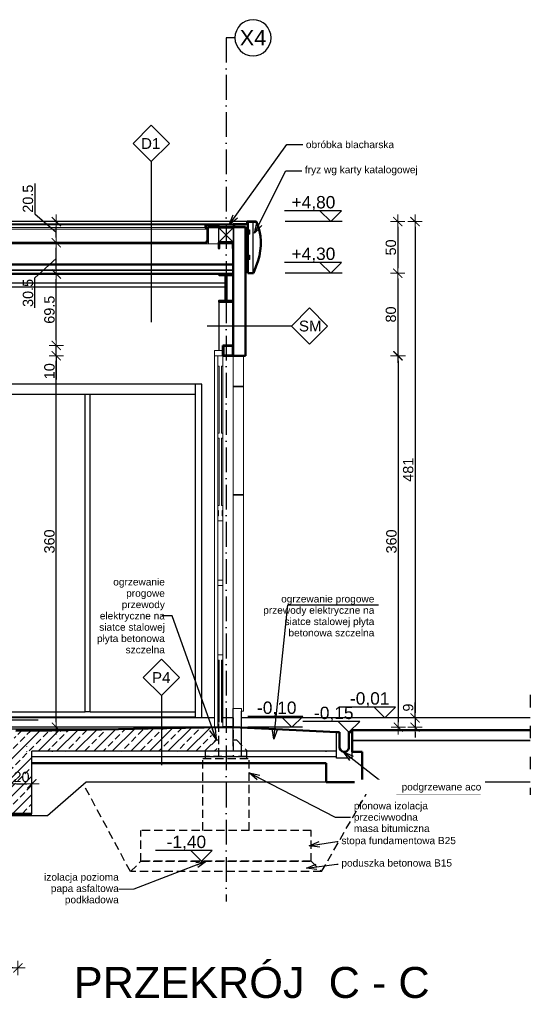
# Model space of a CAD drawing. Extents: x 5703 to 11842, y -4896 to -230.
# Tile 11 of 28: x 7500 to 7995, y -4896 to -3942. Entities that reach past the tile are written whole.
import ezdxf

# ---------------------------------------------------------------- set-up
doc = ezdxf.new("R2010")
doc.units = 0
doc.header["$LTSCALE"] = 2
for name, pattern in [('ACAD_ISO03W100', [30, 12, -18]), ('ACAD_ISO10W100', [18, 12, -3, 0, -3]), ('DASHED', [19.05, 12.7, -6.35]), ('JIS_02_1.0', [2, 1, -1]), ('JIS_02_2.0', [3, 2, -1])]:
    doc.linetypes.add(name, pattern=pattern)
for name, color, linetype in [('2D- Siatka Modularna', 81, 'ACAD_ISO10W100'), ('_opis', 7, 'Continuous'), ('Budowlane - Chodnik', 7, 'Continuous'), ('Budowlane - Fundamenty - Izolacja Pionowa', 7, 'Continuous'), ('Budowlane - Fundamenty - Izolacja Pozioma', 7, 'Continuous'), ('Budowlane - Opisy', 7, 'Continuous'), ('Budowlane - Wylewka betonowa', 7, 'Continuous'), ('Konstrukcja - Fasada', 7, 'Continuous'), ('Konstrukcja - podkonstrukcja pod panele - belki', 7, 'Continuous'), ('Konstrukcja - podkonstrukcja pod panele - slupy', 7, 'Continuous'), ('Konstrukcja - Płyta - Zbrojenie Rozproszone', 7, 'Continuous'), ('Konstrukcja - slupy myjnia', 7, 'Continuous'), ('Myjnia - podloga', 7, 'Continuous'), ('struktura', 7, 'Continuous'), ('Wymiarowanie - Poziomy', 7, 'Continuous'), ('wypelnienia kryjace', 250, 'Continuous')]:
    doc.layers.add(name, color=color, linetype=linetype)
for name, color, linetype, lineweight in [('a___cienka___0.15', 7, 'Continuous', 15), ('a___przekrojowa___0.5', 7, 'Continuous', 50), ('a___widokowa_0.25', 7, 'Continuous', 25), ('a___wymiary', 7, 'Continuous', 18), ('Budowlane - Sciany Zew', 7, 'Continuous', 30), ('drzwi', 30, 'Continuous', 20)]:
    doc.layers.add(name, color=color, linetype=linetype, lineweight=lineweight)
doc.styles.add('GENERATED_STYLE_2', font='ARIAL.TTF')
doc.styles.get("Standard").update_dxf_attribs({"font": 'arial.ttf'})
doc.dimstyles.new('1_50', dxfattribs={"dimtxt": 10, "dimasz": 5, "dimexe": 1.25, "dimexo": 0.625, "dimgap": 1.5, "dimtad": 1, "dimdec": 3, "dimrnd": 0.5, "dimdsep": 46, "dimtxsty": 'Standard', "dimblk": 'znacznik', "dimcen": 1.5, "dimse1": 1, "dimse2": 1, "dimclrd": 256, "dimclrt": 256, "dimazin": 0, "dimtfac": 1, "dimtdec": 3, "dimtmove": 0, "dimatfit": 3, "dimldrblk": 'znacznik', "dimfxl": 1, "dimarcsym": 0})
doc.dimstyles.new('GENERATED_STYLE__61', dxfattribs={"dimtxt": 0.18, "dimasz": 4.56, "dimexe": 0.18, "dimexo": 0.0625, "dimgap": 0.09, "dimtad": 0, "dimtih": 1, "dimtoh": 1, "dimdec": 4, "dimzin": 0, "dimdsep": 46, "dimtxsty": 'Standard', "dimcen": 0.09, "dimadec": 0, "dimazin": 0, "dimtfac": 1, "dimtdec": 4, "dimtmove": 0, "dimatfit": 3, "dimldrblk": 'ARROWHEAD_3', "dimfxl": 1, "dimtolj": 1, "dimtzin": 0, "dimarcsym": 0})

# ---------------------------------------------------------------- blocks, each defined once
blk = doc.blocks.new('ARROWHEAD_3')
at = {"linetype": 'Continuous'}
blk.add_line((0, 0), (-1, 0), dxfattribs=at)
at = {"linetype": 'Continuous', "flags": 128}
blk.add_lwpolyline([(-1, 0.2679), (0, 0), (-1, -0.2679)], dxfattribs=at)
blk = doc.blocks.new('znacznik')
at = {"layer": 'a___wymiary'}
for p, q in [((1.39, 0), (-1.39, 0)), ((0, 1.39), (0, -1.39))]:
    blk.add_line(p, q, dxfattribs=at)
at = {"layer": 'a___wymiary', "const_width": 0.2}
blk.add_lwpolyline([(0.88, 0.88), (-0.88, -0.88)], dxfattribs=at)
blk = doc.blocks.new('*D302')
at = {"layer": 'a___wymiary', "lineweight": -2}
blk.add_line((7883.06, -4142.6), (7883.06, -4613.6), dxfattribs=at)
at = {"layer": 'Defpoints', "color": 0}
for p in [(7495.11, -4137.6), (7849.66, -4618.6), (7883.06, -4618.6)]:
    blk.add_point(p, dxfattribs=at)
at = {"layer": 'a___wymiary', "lineweight": -2, "xscale": 5, "yscale": 5, "zscale": 5}
for p, rotation in [((7883.06, -4137.6), 90), ((7883.06, -4618.6), 270)]:
    blk.add_blockref('znacznik', p, dxfattribs=dict(at, rotation=rotation))
at = {"layer": 'a___wymiary', "insert": (7876.45, -4378.1), "char_height": 10, "attachment_point": 5, "rotation": 90}
blk.add_mtext('481', dxfattribs=at)
blk = doc.blocks.new('*D303')
at = {"layer": 'a___wymiary', "lineweight": -2}
for p, q in [((7883.06, -4618.6), (7883.06, -4603.81)), ((7883.06, -4613.6), (7883.06, -4608.6)), ((7883.06, -4618.6), (7883.06, -4627.6)), ((7883.06, -4632.6), (7883.06, -4637.6))]:
    blk.add_line(p, q, dxfattribs=at)
at = {"layer": 'Defpoints', "color": 0}
for p in [(7849.66, -4618.6), (7669.47, -4627.6), (7883.06, -4627.6)]:
    blk.add_point(p, dxfattribs=at)
at = {"layer": 'a___wymiary', "lineweight": -2, "xscale": 5, "yscale": 5, "zscale": 5}
for p, rotation in [((7883.06, -4618.6), 270), ((7883.06, -4627.6), 90)]:
    blk.add_blockref('znacznik', p, dxfattribs=dict(at, rotation=rotation))
at = {"layer": 'a___wymiary', "insert": (7876.45, -4608.6), "char_height": 10, "attachment_point": 5, "rotation": 90}
blk.add_mtext('9', dxfattribs=at)
blk = doc.blocks.new('*D304')
at = {"layer": 'a___wymiary', "lineweight": -2}
blk.add_line((7866.32, -4142.6), (7866.32, -4182.6), dxfattribs=at)
at = {"layer": 'Defpoints', "color": 0}
for p in [(7618.2, -4137.6), (7691.33, -4187.6), (7866.32, -4187.6)]:
    blk.add_point(p, dxfattribs=at)
at = {"layer": 'a___wymiary', "lineweight": -2, "xscale": 5, "yscale": 5, "zscale": 5}
for p, rotation in [((7866.32, -4137.6), 90), ((7866.32, -4187.6), 270)]:
    blk.add_blockref('znacznik', p, dxfattribs=dict(at, rotation=rotation))
at = {"layer": 'a___wymiary', "insert": (7859.72, -4162.6), "char_height": 10, "attachment_point": 5, "rotation": 90}
blk.add_mtext('50', dxfattribs=at)
blk = doc.blocks.new('*D305')
at = {"layer": 'a___wymiary', "lineweight": -2}
blk.add_line((7866.32, -4192.6), (7866.32, -4262.6), dxfattribs=at)
at = {"layer": 'Defpoints', "color": 0}
for p in [(7691.33, -4187.6), (7644.44, -4267.6), (7866.32, -4267.6)]:
    blk.add_point(p, dxfattribs=at)
at = {"layer": 'a___wymiary', "lineweight": -2, "xscale": 5, "yscale": 5, "zscale": 5}
for p, rotation in [((7866.32, -4187.6), 90), ((7866.32, -4267.6), 270)]:
    blk.add_blockref('znacznik', p, dxfattribs=dict(at, rotation=rotation))
at = {"layer": 'a___wymiary', "insert": (7859.72, -4227.6), "char_height": 10, "attachment_point": 5, "rotation": 90}
blk.add_mtext('80', dxfattribs=at)
blk = doc.blocks.new('*D306')
at = {"layer": 'a___wymiary', "lineweight": -2}
blk.add_line((7866.83, -4272.6), (7866.83, -4622.6), dxfattribs=at)
at = {"layer": 'Defpoints', "color": 0}
for p in [(7677.52, -4267.6), (7669.47, -4627.6), (7866.83, -4627.6)]:
    blk.add_point(p, dxfattribs=at)
at = {"layer": 'a___wymiary', "lineweight": -2, "xscale": 5, "yscale": 5, "zscale": 5}
for p, rotation in [((7866.83, -4267.6), 90), ((7866.83, -4627.6), 270)]:
    blk.add_blockref('znacznik', p, dxfattribs=dict(at, rotation=rotation))
at = {"layer": 'a___wymiary', "insert": (7860.23, -4447.6), "char_height": 10, "attachment_point": 5, "rotation": 90}
blk.add_mtext('360', dxfattribs=at)
blk = doc.blocks.new('*D245')
at = {"layer": 'a___wymiary', "lineweight": -2}
blk.add_line((7535.69, -4622.6), (7535.69, -4272.6), dxfattribs=at)
at = {"layer": 'Defpoints', "color": 0}
for p in [(7535.69, -4267.6), (7702.04, -4267.6), (7700.04, -4627.6)]:
    blk.add_point(p, dxfattribs=at)
at = {"layer": 'a___wymiary', "lineweight": -2, "xscale": 5, "yscale": 5, "zscale": 5}
for p, rotation in [((7535.69, -4267.6), 90), ((7535.69, -4627.6), 270)]:
    blk.add_blockref('znacznik', p, dxfattribs=dict(at, rotation=rotation))
at = {"layer": 'a___wymiary', "insert": (7529.08, -4447.6), "char_height": 10, "attachment_point": 5, "rotation": 90}
blk.add_mtext('360', dxfattribs=at)
blk = doc.blocks.new('*D246')
at = {"layer": 'a___wymiary', "lineweight": -2}
for p, q in [((7535.69, -4252.6), (7535.69, -4247.6)), ((7535.69, -4267.6), (7535.69, -4257.6)), ((7535.69, -4267.6), (7535.69, -4290.77)), ((7535.69, -4272.6), (7535.69, -4277.6))]:
    blk.add_line(p, q, dxfattribs=at)
at = {"layer": 'Defpoints', "color": 0}
for p in [(7535.69, -4257.6), (7702.04, -4257.6), (7702.04, -4267.6)]:
    blk.add_point(p, dxfattribs=at)
at = {"layer": 'a___wymiary', "lineweight": -2, "xscale": 5, "yscale": 5, "zscale": 5}
for p, rotation in [((7535.69, -4257.6), 270), ((7535.69, -4267.6), 90)]:
    blk.add_blockref('znacznik', p, dxfattribs=dict(at, rotation=rotation))
at = {"layer": 'a___wymiary', "insert": (7529.09, -4282.6), "char_height": 10, "attachment_point": 5, "rotation": 90}
blk.add_mtext('10', dxfattribs=at)
blk = doc.blocks.new('*D247')
at = {"layer": 'a___wymiary', "lineweight": -2}
blk.add_line((7535.69, -4252.6), (7535.69, -4193.34), dxfattribs=at)
at = {"layer": 'Defpoints', "color": 0}
for p in [(7535.69, -4188.34), (7656.03, -4188.34), (7702.04, -4257.6)]:
    blk.add_point(p, dxfattribs=at)
at = {"layer": 'a___wymiary', "lineweight": -2, "xscale": 5, "yscale": 5, "zscale": 5}
for p, rotation in [((7535.69, -4188.34), 90), ((7535.69, -4257.6), 270)]:
    blk.add_blockref('znacznik', p, dxfattribs=dict(at, rotation=rotation))
at = {"layer": 'a___wymiary', "insert": (7529.09, -4222.97), "char_height": 10, "attachment_point": 5, "rotation": 90}
blk.add_mtext('69.5', dxfattribs=at)
blk = doc.blocks.new('*D248')
at = {"layer": 'a___wymiary', "lineweight": -2}
for p, q in [((7535.69, -4183.34), (7535.69, -4163.04)), ((7514.95, -4192.16), (7535.69, -4173.19)), ((7514.95, -4221.21), (7514.95, -4192.16))]:
    blk.add_line(p, q, dxfattribs=at)
at = {"layer": 'Defpoints', "color": 0}
for p in [(7535.69, -4158.04), (7656.46, -4158.04), (7656.03, -4188.34)]:
    blk.add_point(p, dxfattribs=at)
at = {"layer": 'a___wymiary', "lineweight": -2, "xscale": 5, "yscale": 5, "zscale": 5}
for p, rotation in [((7535.69, -4158.04), 90), ((7535.69, -4188.34), 270)]:
    blk.add_blockref('znacznik', p, dxfattribs=dict(at, rotation=rotation))
at = {"layer": 'a___wymiary', "insert": (7508.35, -4206.68), "char_height": 10, "attachment_point": 5, "rotation": 90}
blk.add_mtext('30.5', dxfattribs=at)
blk = doc.blocks.new('*D249')
at = {"layer": 'a___wymiary', "lineweight": -2}
for p, q in [((7514.88, -4100.74), (7514.88, -4129.96)), ((7514.88, -4129.96), (7535.69, -4147.82)), ((7535.69, -4153.04), (7535.69, -4142.6))]:
    blk.add_line(p, q, dxfattribs=at)
at = {"layer": 'Defpoints', "color": 0}
for p in [(7535.69, -4137.6), (7654.2, -4137.6), (7656.46, -4158.04)]:
    blk.add_point(p, dxfattribs=at)
at = {"layer": 'a___wymiary', "lineweight": -2, "xscale": 5, "yscale": 5, "zscale": 5}
for p, rotation in [((7535.69, -4137.6), 90), ((7535.69, -4158.04), 270)]:
    blk.add_blockref('znacznik', p, dxfattribs=dict(at, rotation=rotation))
at = {"layer": 'a___wymiary', "insert": (7508.27, -4115.35), "char_height": 10, "attachment_point": 5, "rotation": 90}
blk.add_mtext('20.5', dxfattribs=at)
blk = doc.blocks.new('*D4141')
at = {"layer": 'a___wymiary', "lineweight": -2}
blk.add_line((7493.54, -4860.98), (6853.54, -4860.98), dxfattribs=at)
at = {"layer": 'Defpoints', "color": 0}
for p in [(6848.54, -4860.98), (6848.54, -4896.22), (7498.54, -4896.22)]:
    blk.add_point(p, dxfattribs=at)
at = {"layer": 'a___wymiary', "lineweight": -2, "xscale": 5, "yscale": 5, "zscale": 5, "rotation": 180}
blk.add_blockref('znacznik', (6848.54, -4860.98), dxfattribs=at)
at = {"layer": 'a___wymiary', "lineweight": -2, "xscale": 5, "yscale": 5, "zscale": 5}
blk.add_blockref('znacznik', (7498.54, -4860.98), dxfattribs=at)
at = {"layer": 'a___wymiary', "insert": (7173.54, -4854.37), "char_height": 10, "attachment_point": 5}
blk.add_mtext('650', dxfattribs=at)
blk = doc.blocks.new('*D4942')
at = {"layer": 'a___wymiary', "lineweight": -2}
blk.add_line((7497.04, -4682.53), (7507.04, -4682.53), dxfattribs=at)
at = {"layer": 'Defpoints', "color": 0}
for p in [(7492.04, -4674.94), (7512.04, -4670.82), (7512.04, -4682.53)]:
    blk.add_point(p, dxfattribs=at)
at = {"layer": 'a___wymiary', "linetype": 'ByBlock', "lineweight": -2, "xscale": 5, "yscale": 5, "zscale": 5, "rotation": 180}
blk.add_blockref('znacznik', (7492.04, -4682.53), dxfattribs=at)
at = {"layer": 'a___wymiary', "linetype": 'ByBlock', "lineweight": -2, "xscale": 5, "yscale": 5, "zscale": 5}
blk.add_blockref('znacznik', (7512.04, -4682.53), dxfattribs=at)
at = {"layer": 'a___wymiary', "insert": (7502.04, -4675.92), "char_height": 10, "attachment_point": 5}
blk.add_mtext('20', dxfattribs=at)

msp = doc.modelspace()

# ---------------------------------------------------------------- hatches: boundary and pattern name
at = {"layer": '_opis', "transparency": 33554687}
h = msp.add_hatch(dxfattribs=at)
h.set_pattern_fill('ANSI33-Metric', color=256, scale=2)
h.set_pattern_definition([(45, (-14804.122, 9235.199), (-8.980256, 8.980256), []), (45, (-14795.142, 9235.199), (-8.980256, 8.980256), [6.35, -3.175])])
h.paths.add_polyline_path([(6966.0421, -4700.1552), (6966.0421, -4680.3064), (6943.5421, -4679.7862), (6943.5421, -4699.6657)])
h.paths.add_polyline_path([(6988.5421, -4700.6448), (6988.5421, -4680.8266), (6966.0421, -4680.3064), (6966.0421, -4700.1552)])
h.paths.add_polyline_path([(7303.5421, -4688.1093), (6988.5421, -4680.8266), (6988.5421, -4700.6448), (7303.5421, -4707.4983)])
h.paths.add_polyline_path([(7326.0421, -4707.5996), (7326.0421, -4688.6321), (7322.8681, -4688.5561), (7303.5421, -4688.1093), (7303.5421, -4707.4983), (7308.1968, -4707.5996)])
h.paths.add_polyline_path([(7348.5421, -4707.5996), (7348.5421, -4689.1706), (7326.0421, -4688.6321), (7326.0421, -4707.5996)])
h.paths.add_polyline_path([(7484.7787, -4711.4416), (7487.5454, -4691.5996), (7482.9116, -4691.5996), (7450.042, -4691.5996), (7348.5421, -4689.1706), (7348.5421, -4707.5996), (7408.5421, -4707.5996), (7408.5421, -4709.7829)])
h.paths.add_polyline_path([(7512.042, -4711.5996), (7512.042, -4662.3996), (7512.042, -4651.0996), (7512.042, -4650.8996), (7507.042, -4650.9996), (7637.4735, -4650.9996), (7637.4735, -4628.791), (7624.5998, -4629.0485), (7596.0421, -4629.6196), (7531.3817, -4630.9128), (7498.542, -4631.0983), (7498.5421, -4631.1096), (7498.5421, -4636.5996), (7496.542, -4636.5996), (7495.2146, -4636.5996), (7492.042, -4659.3516), (7492.042, -4691.5996), (7487.5454, -4691.5996), (7484.7787, -4711.4416), (7492.042, -4711.5996)])
h.paths.add_polyline_path([(7686.0421, -4643.9902), (7686.0421, -4627.8196), (7637.4735, -4628.791), (7637.4735, -4650.9996), (7680.0326, -4650.9996), (7680.0326, -4649.9996)])
h.paths.add_polyline_path([(7693.0308, -4650.9996), (7693.0314, -4639.9996), (7690.0326, -4639.9996), (7686.0421, -4643.9902), (7686.0421, -4650.9996)])

# ---------------------------------------------------------------- linework, layer by layer
at = {"layer": '2D- Siatka Modularna'}
msp.add_line((7700.0421, -3959.3569), (7700.0421, -4796.4517), dxfattribs=at)
at = {"layer": '2D- Siatka Modularna', "lineweight": 25}
msp.add_line((7708.6751, -3959.3569), (7700.0421, -3959.3569), dxfattribs=at)
at = {"layer": '2D- Siatka Modularna', "linetype": 'ByBlock', "lineweight": 25, "extrusion": (0, 0, -1)}
msp.add_ellipse((7726.1751, -3959.3569), major_axis=(-12.3744, 12.3744), ratio=1, start_param=5.49778714, end_param=11.78097245, dxfattribs=at)
at = {"layer": 'a___cienka___0.15'}
for p, q in [((7720.645, -4139.602), (7157.4813, -4139.602)), ((7680.0735, -4140.7874), (7157.4813, -4140.7874)), ((7680.0528, -4143.1983), (7158.017, -4143.1983)), ((7681.7322, -4144.847), (7158.017, -4144.847)), ((7719.0421, -4143.5991), (7683.0452, -4143.5991)), ((7683.0452, -4143.5991), (7683.0452, -4159.0428)), ((7693.0452, -4143.5991), (7707.0452, -4157.5991)), ((7707.0452, -4143.5991), (7693.0452, -4157.5991)), ((7707.5421, -4143.5991), (7707.5421, -4267.5996)), ((7718.5421, -4143.5991), (7718.5421, -4267.5996)), ((7719.0421, -4149.3961), (7719.0421, -4153.6211)), ((7722.6421, -4149.3961), (7719.0421, -4149.3961)), ((7719.4421, -4153.6211), (7719.4421, -4149.8461)), ((7719.4421, -4149.8461), (7723.0421, -4149.8461)), ((7723.0421, -4145.6211), (7722.6421, -4145.6211)), ((7722.6421, -4145.6211), (7722.6421, -4149.3961)), ((7723.0421, -4149.8461), (7723.0421, -4145.6211)), ((6599.0421, -4159.0428), (7662.9736, -4159.0428)), ((7683.0452, -4156.4217), (7680.4761, -4159.0428)), ((7719.4421, -4153.6211), (7719.0421, -4153.6211)), ((7723.0421, -4170.2211), (7722.6421, -4170.2211)), ((7722.6421, -4170.2211), (7722.6421, -4173.9961)), ((7723.0421, -4174.4461), (7723.0421, -4170.2211)), ((7719.0421, -4173.9961), (7719.0421, -4178.2211)), ((7722.6421, -4173.9961), (7719.0421, -4173.9961)), ((7719.0421, -4178.2211), (7719.4421, -4178.2211)), ((7719.4421, -4178.2211), (7719.4421, -4174.4461)), ((7719.4421, -4174.4461), (7723.0421, -4174.4461)), ((7707.0421, -4184.2128), (6576.0421, -4184.2128)), ((7707.0421, -4185.0403), (6576.0421, -4185.0403))]:
    msp.add_line(p, q, dxfattribs=at)
at = {"layer": 'a___cienka___0.15', "linetype": 'JIS_02_1.0', "ltscale": 0.7, "const_width": 0.5}
msp.add_lwpolyline([(6564.0421, -4142.8491), (6600.7889, -4142.8491), (6600.7889, -4156.1155), (6602.923, -4158.2928), (7680.1611, -4158.2928), (7682.2952, -4156.1155), (7682.2952, -4142.8491), (7719.0421, -4142.8491)], dxfattribs=at)
at = {"layer": 'a___cienka___0.15', "linetype": 'DASHED', "ltscale": 0.15, "const_width": 0.5}
msp.add_lwpolyline([(7719.0421, -4143.3491), (7682.7952, -4143.3491), (7682.7952, -4156.3196), (7680.3711, -4158.7928), (6602.713, -4158.7928), (6600.2889, -4156.3196), (6600.2889, -4143.3491), (6564.0421, -4143.3491)], dxfattribs=at)
at = {"layer": 'a___cienka___0.15'}
for points in [[(6564.0421, -4143.0991), (6600.5389, -4143.0991), (6600.5389, -4156.2166), (6602.8045, -4158.5428), (7680.2796, -4158.5428), (7682.5452, -4156.2166), (7682.5452, -4143.0991), (7719.0421, -4143.0991)], [(7707.0421, -4159.0428), (6590.0389, -4159.0428)], [(7706.545, -4163.5991), (7706.5454, -4179.0428)], [(7707.0421, -4178.5428), (6576.0421, -4178.5428)]]:
    msp.add_lwpolyline(points, dxfattribs=at)
at = {"layer": 'a___cienka___0.15', "linetype": 'DASHED', "ltscale": 0.2, "const_width": 0.5}
for points in [[(7706.795, -4163.5991), (7706.7954, -4179.0428)], [(7707.0421, -4178.7928), (6576.0421, -4178.7928)]]:
    msp.add_lwpolyline(points, dxfattribs=at)
at = {"layer": 'a___przekrojowa___0.5'}
for p, q in [((7680.0452, -4143.16), (7680.0452, -4140.8571)), ((7720.645, -4139.602), (7680.1422, -4140.7571)), ((7680.3452, -4142.9635), (7680.3452, -4141.1482)), ((7691.6579, -4140.7118), (7680.4422, -4141.0482)), ((7693.5452, -4142.5991), (7691.6579, -4140.7118)), ((7706.5452, -4142.5991), (7708.9513, -4140.193)), ((7720.654, -4139.9019), (7708.9513, -4140.193)), ((7720.66, -4140.1018), (7720.0788, -4140.1192)), ((7720.4421, -4139.2931), (7720.4421, -4137.6991)), ((7720.4421, -4139.2931), (7720.4421, -4139.0366)), ((7720.5421, -4137.5991), (7729.1633, -4137.5991)), ((7720.6421, -4139.0366), (7720.6421, -4139.2931)), ((7720.7421, -4139.5021), (7720.7421, -4137.8991)), ((7720.9421, -4138.1556), (7720.9421, -4137.8991)), ((7726.0421, -4137.7991), (7721.0421, -4137.7991)), ((7721.0421, -4187.5991), (7721.0421, -4137.7991)), ((7726.0421, -4137.811), (7726.0421, -4137.7991)), ((7726.0421, -4137.811), (7727.2258, -4137.811)), ((7727.2475, -4137.8657), (7727.2258, -4137.811)), ((7729.2897, -4137.8657), (7727.2475, -4137.8657)), ((7728.5997, -4137.7991), (7729.1633, -4137.7991)), ((7729.2897, -4137.8657), (7729.5239, -4137.8657)), ((7731.1953, -4142.2529), (7729.5239, -4137.8657)), ((7681.6615, -4144.8177), (7680.0745, -4143.2307)), ((7681.6615, -4144.3212), (7680.3745, -4143.0342)), ((7681.6216, -4143.9984), (7681.8029, -4144.1798)), ((7681.6216, -4144.4949), (7681.8029, -4144.6763)), ((7682.0452, -4156.0134), (7682.0452, -4142.5991)), ((7682.0452, -4142.5991), (7719.0421, -4142.5991)), ((7719.0421, -4142.5991), (7719.0421, -4267.5996)), ((7732.4806, -4146.866), (7731.1953, -4142.2529)), ((7733.3356, -4151.5778), (7732.4806, -4146.866)), ((7733.753, -4156.3484), (7733.3356, -4151.5778)), ((7733.7291, -4161.1372), (7733.753, -4156.3484)), ((7707.0421, -4267.5996), (7707.0452, -4163.5991)), ((7732.3625, -4170.6065), (7733.2643, -4165.9034)), ((7733.2643, -4165.9034), (7733.7291, -4161.1372)), ((7707.0421, -4179.0428), (6576.0421, -4179.0428)), ((7726.7487, -4187.5991), (7731.0313, -4175.2065)), ((7731.0313, -4175.2065), (7732.3625, -4170.6065)), ((7707.0421, -4188.1942), (6576.0421, -4188.1942)), ((7707.0421, -4188.3442), (6583.0421, -4188.3442)), ((7697.0421, -4267.5996), (7697.0421, -4257.5996)), ((7707.0421, -4257.5996), (7697.0421, -4257.5996)), ((7697.4421, -4267.1996), (7697.4421, -4257.9996)), ((7706.6421, -4257.9996), (7697.4421, -4257.9996)), ((7706.6421, -4267.1996), (7706.6421, -4257.9996)), ((7707.0421, -4267.5996), (7707.0421, -4257.5996)), ((7707.0421, -4267.5996), (7697.0421, -4267.5996)), ((7706.6421, -4267.1996), (7697.4421, -4267.1996)), ((7707.0421, -4267.5996), (7719.0421, -4267.5996)), ((7624.5998, -4629.0485), (7697.0421, -4627.5996)), ((7707.0421, -4627.5996), (7697.042, -4627.5996)), ((7748.3754, -4629.6663), (7707.0421, -4627.5996)), ((7496.542, -4631.1096), (7531.3817, -4630.9128)), ((7531.3817, -4630.9128), (7596.0421, -4629.6196)), ((7596.0421, -4629.6196), (7624.5998, -4629.0485)), ((7807.0421, -4632.5996), (7748.3754, -4629.6663)), ((7810.0421, -4632.5996), (7807.0421, -4632.5996)), ((7810.0421, -4648.0996), (7810.0421, -4632.5996)), ((7819.0421, -4648.0996), (7819.0421, -4632.5996)), ((7822.0421, -4632.5996), (7819.0421, -4632.5996)), ((7822.042, -4640.5996), (7822.042, -4630.5996)), ((7994.6576, -4630.5996), (7822.042, -4630.5996)), ((7822.0421, -4640.5996), (7822.0421, -4632.5996)), ((7822.042, -4651.3996), (7822.042, -4640.5996)), ((7810.7833, -4649.6751), (7810.0421, -4648.0996)), ((7812.0525, -4650.8671), (7810.7833, -4649.6751)), ((7813.6715, -4651.5081), (7812.0525, -4650.8671)), ((7815.4126, -4651.5081), (7813.6715, -4651.5081)), ((7815.4126, -4651.5081), (7817.0316, -4650.8671)), ((7817.0316, -4650.8671), (7818.3008, -4649.6751)), ((7818.3008, -4649.6751), (7819.0421, -4648.0996)), ((7832.0081, -4651.3996), (7822.042, -4651.3996)), ((7832.008, -4680.9996), (7832.0081, -4651.3996)), ((7832.0081, -4680.9996), (7832.0081, -4651.3996)), ((7512.042, -4662.3996), (7797.076, -4662.3996)), ((7797.076, -4680.9996), (7797.076, -4662.3996)), ((7832.0081, -4680.9996), (7797.076, -4680.9996)), ((7512.042, -4711.5996), (7492.042, -4711.5996))]:
    msp.add_line(p, q, dxfattribs=at)
for points in [[(6601.0389, -4156.0134), (6603.0155, -4158.0428), (7680.0686, -4158.0428), (7682.0452, -4156.0134)], [(7721.0421, -4187.5991), (7726.7487, -4187.5991)]]:
    msp.add_lwpolyline(points, dxfattribs=at)
for points in [[(7707.0452, -4163.5991), (7706.6452, -4163.5991), (7706.6452, -4157.9991), (7693.4452, -4157.9991), (7693.4452, -4163.5991), (7693.0452, -4163.5991), (7693.0452, -4157.5991), (7707.0452, -4157.5991)], [(7706.7921, -4188.3442), (7693.2921, -4188.3442), (7693.2921, -4189.3644), (7699.547, -4189.3644), (7699.547, -4214.3282), (7693.292, -4214.3282), (7693.2921, -4215.3481), (7706.792, -4215.3482), (7706.792, -4214.3282), (7700.5371, -4214.3282), (7700.5371, -4189.3644), (7706.792, -4189.3644)]]:
    msp.add_lwpolyline(points, close=True, dxfattribs=at)
for centre, start, end in [((7680.1452, -4140.8571), 91.718358, 180), ((7680.4452, -4141.1482), 91.718358, 180), ((7720.5421, -4137.6991), 90, 180), ((7720.5421, -4139.2931), 180, 0), ((7720.6421, -4139.5021), 271.718358, 0), ((7720.657, -4140.0018), 271.718358, 91.718358), ((7720.8421, -4137.8991), 0, 180), ((7729.1633, -4137.6991), 270, 90), ((7680.1452, -4143.16), 180, 225), ((7680.4452, -4142.9635), 180, 225), ((7681.7322, -4144.2505), 225, 45), ((7681.7322, -4144.747), 225, 45)]:
    msp.add_arc(centre, 0.1, start, end, dxfattribs=at)
at = {"layer": 'a___widokowa_0.25'}
for p, q in [((7720.5421, -4137.5991), (7157.4813, -4137.5991)), ((7726.0421, -4137.811), (7726.042, -4187.5991)), ((7727.2475, -4137.8657), (7726.0421, -4137.8657)), ((7699.547, -4197.2174), (7326.5371, -4197.2174)), ((7699.547, -4201.2174), (7326.5371, -4201.2174)), ((7693.042, -4215.3481), (7693.0421, -4262.5996)), ((7994.6576, -4618.5996), (7715.0421, -4618.5996)), ((7807.0421, -4645.9996), (7807.0421, -4632.5996)), ((7807.0421, -4640.5996), (7807.0421, -4632.5996)), ((7807.0421, -4657.5996), (7807.0421, -4640.5996)), ((7994.6576, -4640.5996), (7822.042, -4640.5996)), ((7822.042, -4640.5996), (7832.0081, -4640.5996)), ((7832.0081, -4640.5996), (7994.6576, -4640.5996)), ((7807.0421, -4657.5996), (7807.0421, -4651.3996)), ((7822.0421, -4657.5996), (7822.0421, -4651.3996)), ((7822.0421, -4657.5996), (7807.0421, -4657.5996)), ((7822.0421, -4657.5996), (7807.0421, -4657.5996)), ((7564.642, -4680.9996), (7527.042, -4713.5996)), ((7797.076, -4680.9996), (7564.642, -4680.9996)), ((7994.6576, -4680.9996), (7832.008, -4680.9996)), ((7527.042, -4713.5996), (7442.5198, -4713.5996))]:
    msp.add_line(p, q, dxfattribs=at)
at = {"layer": 'a___widokowa_0.25', "linetype": 'ACAD_ISO03W100', "ltscale": 0.5}
msp.add_line((7994.6576, -4596.3951), (7994.6576, -4693.1975), dxfattribs=at)
at = {"layer": 'a___widokowa_0.25', "linetype": 'JIS_02_2.0', "ltscale": 2}
for p, q in [((7693.0305, -4655.9996), (7693.0326, -4618.5996)), ((7707.0326, -4618.5996), (7707.0326, -4655.9996)), ((7680.0326, -4649.9996), (7690.0326, -4639.9996)), ((7690.0326, -4639.9996), (7693.0326, -4639.9996)), ((7707.0331, -4639.9996), (7710.0326, -4639.9996)), ((7710.0326, -4639.9996), (7720.0326, -4649.9996)), ((7680.0326, -4657.9996), (7680.0326, -4649.9996)), ((7720.0326, -4655.9996), (7680.0326, -4655.9996)), ((7720.0326, -4649.9996), (7720.0326, -4657.9996)), ((7677.5671, -4727.5996), (7677.5671, -4657.9996)), ((7677.5671, -4657.9996), (7722.5671, -4657.9996)), ((7722.5671, -4727.5996), (7722.5671, -4657.9996)), ((7607.567, -4767.5996), (7562.1496, -4683.1606)), ((7792.567, -4767.5996), (7842.2471, -4680.9996)), ((7782.5671, -4727.5996), (7617.5671, -4727.5996)), ((7617.5671, -4757.5996), (7617.5671, -4727.5996)), ((7782.5671, -4757.5996), (7782.5671, -4727.5996)), ((7607.567, -4767.5996), (7617.567, -4757.5996)), ((7617.567, -4757.5996), (7782.567, -4757.5996)), ((7782.5671, -4757.5996), (7617.5671, -4757.5996)), ((7782.567, -4757.5996), (7792.567, -4767.5996)), ((7792.567, -4767.5996), (7607.567, -4767.5996))]:
    msp.add_line(p, q, dxfattribs=at)
at = {"layer": 'a___widokowa_0.25'}
msp.add_lwpolyline([(7683.0452, -4147.1071), (7683.0452, -4143.5991)], dxfattribs=at)
msp.add_lwpolyline([(7707.0452, -4157.5991), (7693.0452, -4157.5991), (7693.0452, -4143.5991), (7707.0452, -4143.5991)], close=True, dxfattribs=at)
at = {"layer": 'a___widokowa_0.25', "linetype": 'JIS_02_1.0'}
msp.add_lwpolyline([(7807.042, -4656.2996, 0.2, 0.2, 0), (7512.042, -4656.2996, 0, 0, 0)], format="xyseb", dxfattribs=at)
at = {"layer": 'Budowlane - Chodnik'}
for p, q in [((7715.0421, -4655.9996), (7715.0421, -4618.5996)), ((7832.0081, -4651.3996), (7822.0421, -4651.3996))]:
    msp.add_line(p, q, dxfattribs=at)
at = {"layer": 'Budowlane - Fundamenty - Izolacja Pionowa'}
msp.add_line((7715.0421, -4618.5996), (7715.0421, -4612.0996), dxfattribs=at)
at = {"layer": 'Budowlane - Fundamenty - Izolacja Pozioma'}
for p, q in [((7507.042, -4646.1996), (7507.042, -4645.9996)), ((7532.042, -4646.1996), (7532.042, -4645.9996)), ((7807.0421, -4646.1996), (7807.0421, -4645.9996)), ((7807.0421, -4651.1996), (7807.0421, -4646.1996)), ((7507.042, -4651.1996), (7507.042, -4650.9996)), ((7807.0421, -4650.9996), (7512.042, -4650.9996)), ((7807.0421, -4656.1996), (7512.042, -4656.1996))]:
    msp.add_line(p, q, dxfattribs=at)
at = {"layer": 'Budowlane - Opisy'}
for p, q in [((7610.1717, -4061.7044), (7627.6717, -4044.2044)), ((7627.6717, -4044.2044), (7645.1717, -4061.7044)), ((7627.6717, -4079.2044), (7610.1717, -4061.7044)), ((7645.1717, -4061.7044), (7627.6717, -4079.2044)), ((7627.6717, -4079.2044), (7627.6717, -4235.102)), ((7780.9118, -4221.2603), (7763.4118, -4238.7603)), ((7798.4118, -4238.7603), (7780.9118, -4221.2603)), ((7763.4118, -4238.7603), (7681.8629, -4238.7603)), ((7763.4118, -4238.7603), (7780.9118, -4256.2603)), ((7780.9118, -4256.2603), (7798.4118, -4238.7603)), ((7619.9735, -4579.344), (7637.4735, -4561.844)), ((7637.4735, -4561.844), (7654.9735, -4579.344)), ((7637.4735, -4596.844), (7619.9735, -4579.344)), ((7654.9735, -4579.344), (7637.4735, -4596.844)), ((7637.4735, -4596.844), (7637.4735, -4664.3384))]:
    msp.add_line(p, q, dxfattribs=at)
at = {"layer": 'Budowlane - Sciany Zew'}
for p, q in [((7707.0421, -4267.5996), (7707.0452, -4163.5991)), ((7717.0421, -4267.5996), (7707.0421, -4267.5996))]:
    msp.add_line(p, q, dxfattribs=at)
at = {"layer": 'Budowlane - Wylewka betonowa'}
for p, q in [((7689.0421, -4618.5996), (6590.0421, -4618.5996)), ((7707.0421, -4618.5996), (7697.0421, -4618.5996)), ((7707.0421, -4627.5996), (7707.0421, -4618.5996)), ((7707.0421, -4636.5996), (7707.0421, -4627.5996)), ((7512.042, -4711.5996), (7512.042, -4650.9996)), ((7797.076, -4656.1996), (7512.042, -4656.1996)), ((7532.042, -4651.3996), (7532.042, -4651.1996)), ((7797.076, -4651.3996), (7797.076, -4651.1996))]:
    msp.add_line(p, q, dxfattribs=at)
at = {"layer": 'drzwi'}
for p, q in [((7689.0421, -4267.5996), (7689.0421, -4262.5996)), ((7697.0421, -4262.5996), (7689.0421, -4262.5996)), ((7697.0421, -4267.5996), (7697.0421, -4262.5996)), ((7689.0421, -4267.5996), (7689.0421, -4627.5996)), ((7697.0421, -4267.5996), (7689.0421, -4267.5996)), ((7692.0421, -4277.5996), (7692.0421, -4267.5996)), ((7697.0421, -4267.5996), (7692.0421, -4267.5996)), ((7697.0421, -4277.5996), (7697.0421, -4267.5996)), ((7707.0421, -4267.5996), (7707.0421, -4609.5996)), ((7717.0421, -4267.5996), (7717.0421, -4612.0996)), ((7692.0421, -4342.5996), (7692.0421, -4277.5996)), ((7693.2921, -4277.5996), (7692.0421, -4277.5996)), ((7693.2921, -4342.5996), (7693.2921, -4277.5996)), ((7697.0421, -4277.5996), (7695.7921, -4277.5996)), ((7695.7921, -4342.5996), (7695.7921, -4277.5996)), ((7697.0421, -4342.5996), (7697.0421, -4277.5996)), ((7692.0421, -4347.5996), (7692.0421, -4342.5996)), ((7693.2921, -4342.5996), (7692.0421, -4342.5996)), ((7692.0421, -4412.5996), (7692.0421, -4347.5996)), ((7693.2921, -4347.5996), (7692.0421, -4347.5996)), ((7693.2921, -4412.5996), (7693.2921, -4347.5996)), ((7697.0421, -4342.5996), (7695.7921, -4342.5996)), ((7697.0421, -4347.5996), (7695.7921, -4347.5996)), ((7695.7921, -4412.5996), (7695.7921, -4347.5996)), ((7697.0421, -4347.5996), (7697.0421, -4342.5996)), ((7697.0421, -4412.5996), (7697.0421, -4347.5996)), ((7692.0421, -4417.5996), (7692.0421, -4412.5996)), ((7693.2921, -4412.5996), (7692.0421, -4412.5996)), ((7692.0421, -4422.5996), (7692.0421, -4417.5996)), ((7692.6671, -4417.5996), (7692.0421, -4417.5996)), ((7692.6671, -4422.5996), (7692.6671, -4417.5996)), ((7697.0421, -4412.5996), (7695.7921, -4412.5996)), ((7696.4171, -4422.5996), (7696.4171, -4417.5996)), ((7697.0421, -4417.5996), (7696.4171, -4417.5996)), ((7697.0421, -4417.5996), (7697.0421, -4412.5996)), ((7697.0421, -4422.5996), (7697.0421, -4417.5996)), ((7692.0421, -4427.5996), (7692.0421, -4422.5996)), ((7692.6671, -4422.5996), (7692.0421, -4422.5996)), ((7692.0421, -4485.1506), (7692.0421, -4427.5996)), ((7697.0421, -4427.5996), (7692.0421, -4427.5996)), ((7697.0421, -4422.5996), (7696.4171, -4422.5996)), ((7697.0421, -4427.5996), (7697.0421, -4422.5996)), ((7697.0421, -4485.1506), (7697.0421, -4427.5996)), ((7692.0421, -4490.1506), (7692.0421, -4485.1506)), ((7697.0421, -4485.1506), (7692.0421, -4485.1506)), ((7697.0421, -4490.1506), (7697.0421, -4485.1506)), ((7692.0421, -4557.5996), (7692.0421, -4490.1506)), ((7697.0421, -4490.1506), (7692.0421, -4490.1506)), ((7697.0421, -4557.5996), (7697.0421, -4490.1506)), ((7692.0421, -4562.5996), (7692.0421, -4557.5996)), ((7697.0421, -4557.5996), (7692.0421, -4557.5996)), ((7697.0421, -4562.5996), (7697.0421, -4557.5996)), ((7692.0421, -4622.5996), (7692.0421, -4562.5996)), ((7693.2921, -4562.5996), (7692.0421, -4562.5996)), ((7692.6671, -4622.5996), (7692.6671, -4562.5996)), ((7693.2921, -4577.5996), (7693.2921, -4562.5996)), ((7695.7921, -4577.5996), (7695.7921, -4562.5996)), ((7697.0421, -4562.5996), (7695.7921, -4562.5996)), ((7696.4171, -4622.5996), (7696.4171, -4562.5996)), ((7697.0421, -4622.5996), (7697.0421, -4562.5996)), ((7693.2921, -4592.5996), (7693.2921, -4577.5996)), ((7695.7921, -4592.5996), (7695.7921, -4577.5996)), ((7693.2921, -4607.5996), (7693.2921, -4592.5996)), ((7695.7921, -4607.5996), (7695.7921, -4592.5996)), ((7693.2921, -4622.5996), (7693.2921, -4607.5996)), ((7695.7921, -4622.5996), (7695.7921, -4607.5996)), ((7707.0421, -4609.5996), (7715.0421, -4609.5996)), ((7715.0421, -4609.5996), (7715.0421, -4612.0996)), ((7715.0421, -4612.0996), (7717.0421, -4612.0996)), ((7692.0421, -4627.5996), (7689.0421, -4627.5996)), ((7692.0421, -4627.5996), (7692.0421, -4622.5996)), ((7693.2921, -4622.5996), (7692.0421, -4622.5996)), ((7697.0421, -4627.5996), (7692.0421, -4627.5996)), ((7697.0421, -4622.5996), (7695.7921, -4622.5996)), ((7697.0421, -4627.5996), (7697.0421, -4622.5996))]:
    msp.add_line(p, q, dxfattribs=at)
at = {"layer": 'Konstrukcja - Fasada'}
for p, q in [((7563.542, -4612.5996), (7563.542, -4305.0996)), ((7568.542, -4612.5996), (7568.542, -4305.0996)), ((7446.042, -4617.5996), (7566.042, -4617.5996)), ((7448.542, -4612.5996), (7563.542, -4612.5996)), ((7568.542, -4612.5996), (7563.542, -4612.5996)), ((7566.042, -4617.5996), (7670.3571, -4617.5996)), ((7568.542, -4612.5996), (7670.3571, -4612.5996)), ((7676.3571, -4612.5996), (7676.5042, -4612.5996)), ((7676.3571, -4617.5996), (7676.5042, -4617.5996))]:
    msp.add_line(p, q, dxfattribs=at)
at = {"layer": 'Konstrukcja - podkonstrukcja pod panele - belki'}
for p, q in [((7676.5042, -4295.0996), (7335.5799, -4295.0996)), ((7670.3571, -4305.0996), (7341.7271, -4305.0996))]:
    msp.add_line(p, q, dxfattribs=at)
at = {"layer": 'Konstrukcja - podkonstrukcja pod panele - slupy'}
msp.add_line((7707.0421, -4618.5996), (7707.0421, -4609.5996), dxfattribs=at)
at = {"layer": 'Konstrukcja - Płyta - Zbrojenie Rozproszone'}
for p, q in [((7689.0421, -4627.5996), (6598.0421, -4627.5996)), ((7707.0421, -4645.9996), (7707.0421, -4627.5996)), ((7596.0421, -4629.6196), (6696.0421, -4629.6196)), ((7707.0421, -4645.9996), (7707.0421, -4636.5996))]:
    msp.add_line(p, q, dxfattribs=at)
at = {"layer": 'Konstrukcja - slupy myjnia'}
for p, q in [((7670.3571, -4618.5996), (7670.3571, -4295.0996)), ((7676.5042, -4618.5996), (7676.5042, -4295.0996))]:
    msp.add_line(p, q, dxfattribs=at)
at = {"layer": 'Myjnia - podloga'}
for q in [(6696.0421, -4629.5996), (7596.0421, -4629.6196)]:
    msp.add_line((7596.0421, -4629.5996), q, dxfattribs=at)
at = {"layer": 'struktura'}
msp.add_line((7797.076, -4656.3996), (7512.042, -4656.3996), dxfattribs=at)
msp.add_line((7797.076, -4656.3996), (7512.042, -4656.3996), dxfattribs=at)
at = {"layer": 'Wymiarowanie - Poziomy'}
for p, q in [((7811.8923, -4127.1566), (7756.76, -4127.1566)), ((7812.4313, -4137.5991), (7757.2989, -4137.5991)), ((7811.8923, -4177.1566), (7756.76, -4177.1566)), ((7812.4313, -4187.5991), (7757.2989, -4187.5991)), ((7864.2923, -4608.1571), (7809.16, -4608.1571)), ((7774.2705, -4617.1571), (7721.1381, -4617.1571)), ((7518.2601, -4620.6671), (7463.1278, -4620.6671)), ((7774.1835, -4627.5996), (7721.0512, -4627.5996)), ((7829.4846, -4622.1571), (7774.3522, -4622.1571)), ((7686.7706, -4747.1571), (7631.6383, -4747.1571))]:
    msp.add_line(p, q, dxfattribs=at)
for points in [[(7811.8923, -4127.1566), (7801.4498, -4137.5991), (7791.0073, -4127.1566)], [(7811.8923, -4177.1566), (7801.4498, -4187.5991), (7791.0073, -4177.1566)], [(7864.2923, -4608.1571), (7853.8498, -4618.5996), (7843.4073, -4608.1571)], [(7774.2705, -4617.1571), (7763.828, -4627.5996), (7753.3855, -4617.1571)], [(7829.4846, -4622.1571), (7819.0421, -4632.5996), (7808.5995, -4622.1571)], [(7686.7706, -4747.1571), (7676.3281, -4757.5996), (7665.8856, -4747.1571)]]:
    msp.add_lwpolyline(points, dxfattribs=at)
at = {"layer": 'wypelnienia kryjace'}
for p, q in [((7707.0421, -4297.0996), (7717.0421, -4297.0996)), ((7707.0421, -4297.3996), (7717.0421, -4297.3996)), ((7707.0421, -4402.0996), (7717.0421, -4402.0996)), ((7707.0421, -4402.3996), (7717.0421, -4402.3996))]:
    msp.add_line(p, q, dxfattribs=at)

# ---------------------------------------------------------------- texts
at = {"layer": '2D- Siatka Modularna', "linetype": 'ByBlock', "lineweight": 25, "insert": (7726.1751, -3959.3569), "char_height": 15, "attachment_point": 5, "style": 'GENERATED_STYLE_2'}
msp.add_mtext('X4', dxfattribs=at)
at = {"layer": 'Budowlane - Opisy', "char_height": 10.5, "style": 'GENERATED_STYLE_2'}
for s, insert, attachment_point in [('D1', (7636.4784, -4067.1231), 9), ('SM', (7770.611, -4244.179), 7), ('P4', (7646.2801, -4584.7627), 9)]:
    msp.add_mtext(s, dxfattribs=dict(at, insert=insert, attachment_point=attachment_point))
at = {"layer": 'Budowlane - Opisy', "char_height": 7.000002, "line_spacing_factor": 0.93983, "style": 'GENERATED_STYLE_2'}
for s, insert, width, attachment_point in [('obróbka blacharska', (7777.3948, -4062.9063), 118.273386, 4), ('fryz wg karty katalogowej', (7776.4329, -4088.2382), 118.273386, 4), ('ogrzewanie progowe przewody elektryczne na siatce stalowej płyta betonowa szczelna', (7640.8553, -4519.7228), 75.167555, 6), ('pionowa izolacja \\Pprzeciwwodna \\Pmasa bitumiczna', (7823.8182, -4714.8328), 140.021326, 4), ('stopa fundamentowa B25', (7811.7596, -4738.5562), 119.251526, 4), ('poduszka betonowa B15', (7811.7596, -4760.2759), 118.273386, 4), ('izolacja pozioma\\Ppapa asfaltowa podkładowa', (7596.1769, -4784.9199), 81.851361, 6)]:
    msp.add_mtext(s, dxfattribs=dict(at, insert=insert, width=width, attachment_point=attachment_point))
at = {"layer": 'Wymiarowanie - Poziomy', "attachment_point": 3, "style": 'GENERATED_STYLE_2'}
for s, insert, char_height in [('+4,80', (7805.8923, -4112.7566), 12), ('+4,30', (7805.8923, -4162.7566), 12), ('-0,01', (7858.2923, -4593.7571), 12), ('-0,10', (7768.2705, -4602.7571), 12), ('-0,15', (7823.4846, -4607.7571), 12), ('-1,40', (7680.7706, -4732.7571), 12), ('PRZEKRÓJ  C - C', (7897.1757, -4860.059), 30)]:
    msp.add_mtext(s, dxfattribs=dict(at, insert=insert, char_height=char_height))

# ---------------------------------------------------------------- dimensions: what is measured, and where the dimension line sits
at = {"layer": 'a___wymiary'}
for base, p1, p2, picture, middle in [((7535.6929, -4137.5996), (7656.4562, -4158.0428), (7654.1965, -4137.5996), '*D249', (7514.8803, -4128.4609)), ((7535.6929, -4158.0428), (7656.0325, -4188.3442), (7656.4562, -4158.0428), '*D248', (7514.9548, -4193.6614)), ((7535.6929, -4257.5996), (7702.0421, -4267.5996), (7702.0421, -4257.5996), '*D246', (7535.6929, -4282.5996)), ((7883.0588, -4627.5996), (7849.6636, -4618.5996), (7669.4743, -4627.5996), '*D303', (7883.0588, -4608.5996))]:
    dim = msp.add_linear_dim(base=base, p1=p1, p2=p2, angle=90, dimstyle='1_50', override={"dimtmove": 1}, dxfattribs=at)
    dim.commit()
    dim.dimension.update_dxf_attribs({"geometry": picture, "text_midpoint": middle, "dimtype": 160})
for base, p1, p2, picture, middle in [((7883.05883, -4618.59962), (7495.10788, -4137.5991), (7849.66362, -4618.59962), '*D302', (7876.45383, -4378.09936)), ((7866.3239, -4187.5991), (7618.2036, -4137.5991), (7691.3276, -4187.5991), '*D304', (7859.7189, -4162.5991))]:
    dim = msp.add_linear_dim(base=base, p1=p1, p2=p2, angle=90, dimstyle='1_50', dxfattribs=at)
    dim.commit()
    dim.dimension.update_dxf_attribs({"geometry": picture, "text_midpoint": middle})
for base, p1, p2, picture, middle in [((7535.6929, -4188.3442), (7702.0421, -4257.5996), (7656.0325, -4188.3442), '*D247', (7529.0872, -4222.9719)), ((7866.32387, -4267.59962), (7691.32761, -4187.5991), (7644.44158, -4267.59962), '*D305', (7859.71887, -4227.59936)), ((7535.6929, -4267.5996), (7700.0421, -4627.5996), (7702.0421, -4267.5996), '*D245', (7529.0838, -4447.5996)), ((7866.8309, -4627.5996), (7677.5164, -4267.5996), (7669.4743, -4627.5996), '*D306', (7860.2259, -4447.5996))]:
    dim = msp.add_linear_dim(base=base, p1=p1, p2=p2, angle=90, dimstyle='1_50', override={"dimtmove": 1}, dxfattribs=at)
    dim.commit()
    dim.dimension.update_dxf_attribs({"geometry": picture, "text_midpoint": middle})
for base, p1, p2, override, picture, middle in [((7512.042, -4682.5296), (7492.042, -4674.9428), (7512.042, -4670.8189), {"dimtxt": 10}, '*D4942', (7502.042, -4675.9239)), ((6848.5421, -4860.9789), (7498.5421, -4896.2246), (6848.5421, -4896.2246), {"dimtxt": 10, "dimtmove": 1}, '*D4141', (7173.5421, -4854.3739))]:
    dim = msp.add_linear_dim(base=base, p1=p1, p2=p2, dimstyle='1_50', override=override, dxfattribs=at)
    dim.commit()
    dim.dimension.update_dxf_attribs({"geometry": picture, "text_midpoint": middle})

# ---------------------------------------------------------------- leaders
at = {"layer": 'Budowlane - Opisy', "annotation_type": 0, "has_hookline": 1}
for points, hookline_direction, text_width in [([(7703.1363, -4140.6389), (7759.0778, -4062.9063), (7774.2902, -4062.9063)], 0, 84.525), ([(7727.7323, -4148.9239), (7758.1159, -4088.2382), (7773.3283, -4088.2382)], 0, 108.381), ([(7690.3452, -4639.2553), (7647.9306, -4519.7228), (7637.9306, -4519.7228)], 1, 64.659), ([(7813.6715, -4651.5081), (7865.3485, -4691.9626), (7946.5091, -4691.8647)], 1, 110.103), ([(7722.5671, -4671.7932), (7805.5794, -4714.8328), (7820.7135, -4714.8328)], 0, 72.247), ([(7780.6804, -4742.6276), (7807.4676, -4738.5562), (7808.655, -4738.5562)], 0, 110.103), ([(7681.1241, -4757.6127), (7610.7745, -4784.7199), (7596.2669, -4784.9199)], 1, 71.155), ([(7777.8618, -4764.3473), (7807.4676, -4760.2759), (7808.655, -4760.2759)], 0, 105.959)]:
    msp.add_leader(points, dimstyle='GENERATED_STYLE__61', override={"dimasz": 10}, dxfattribs=dict(at, hookline_direction=hookline_direction, text_width=text_width))

# ---------------------------------------------------------------- next in the draw order: texts
at = {"layer": 'Budowlane - Opisy', "char_height": 7.000002, "attachment_point": 6, "line_spacing_factor": 0.93983, "style": 'GENERATED_STYLE_2', "bg_fill": 2}
for s, insert, width in [('ogrzewanie progowe przewody elektryczne na siatce stalowej płyta betonowa szczelna', (7843.6611, -4519.7228), 118.020035), ('podgrzewane aco', (7947.2583, -4686.5084), 119.251526)]:
    msp.add_mtext(s, dxfattribs=dict(at, insert=insert, width=width))

# ---------------------------------------------------------------- next in the draw order: leaders
at = {"layer": 'Budowlane - Opisy', "annotation_type": 0, "has_hookline": 1, "hookline_direction": 1, "text_width": 64.659}
msp.add_leader([(7746.3597, -4639.2553), (7759.7513, -4508.9399), (7847.7077, -4508.9399)], dimstyle='GENERATED_STYLE__61', override={"dimasz": 10}, dxfattribs=at)

doc.saveas('drawing.dxf')
